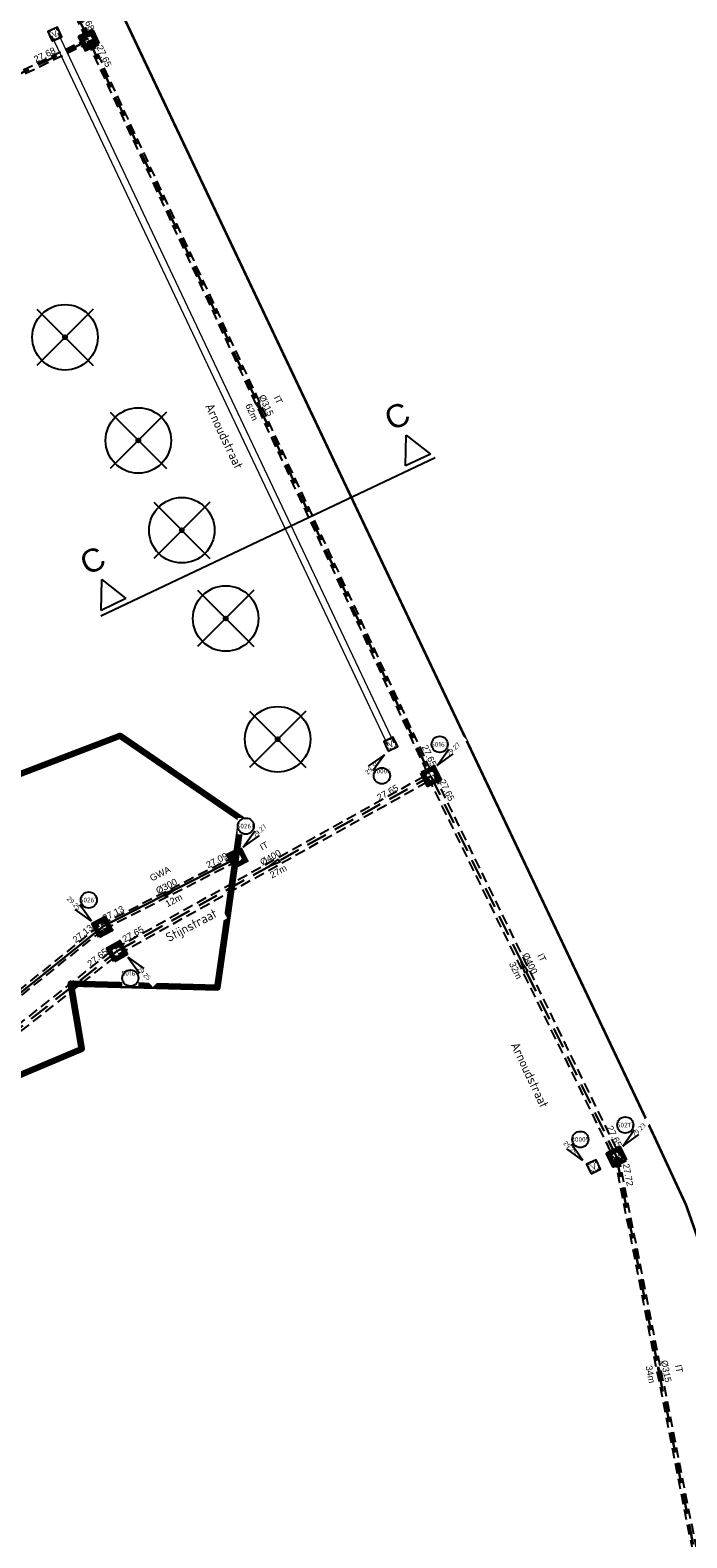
# Model space of a CAD drawing. Header units: metres. Extents: x 200112 to 202167, y 374508 to 376527.
# Tile 22 of 25: x 201382 to 201432, y 374988 to 375103. Entities that reach past the tile are written whole.
import ezdxf
from ezdxf.enums import TextEntityAlignment as Align

# ---------------------------------------------------------------- set-up
doc = ezdxf.new("R2010")
doc.units = ezdxf.units.M
doc.set_wipeout_variables(frame=1)
for name, pattern in [('HIDDEN4', [2.3813, 1.5875, -0.7938]), ('HIDDEN6', [1.1907, 0.7938, -0.3969]), ('HIDDENX2', [0.75, 0.5, -0.25]), ('XX-PROJECTGRENS', [18, 12, -3, 0, -3])]:
    doc.linetypes.add(name, pattern=pattern)
for name, color, linetype, lineweight, true_color in [('000-conflicten bomen', 1, 'Continuous', 200, 0xff0000), ('025___BS_GEMENGD', 20, 'Continuous', 30, 0xff3f00), ('V-WE-GR-BOOM-S', 80, 'Continuous', 25, 0x3fff00)]:
    doc.layers.add(name, color=color, linetype=linetype, lineweight=lineweight, true_color=true_color)
for name, color, linetype in [('000___OP_DWARSPROFIEL', 3, 'Continuous'), ('025___BS_STROOMRICHTING', 252, 'Continuous'), ('025___BS_STROOMRICHTING IT', 252, 'Continuous'), ('025___BS_TEKST_BOBIT', 84, 'Continuous'), ('025___BS_TEKST_DIAMETERIT', 84, 'Continuous'), ('025___BS_TEKST_LENGTE', 250, 'Continuous'), ('025___BS_VISUEEL RUIMTEBESLAG', 251, 'HIDDEN6'), ('Wipeout', 10, 'Continuous')]:
    doc.layers.add(name, color=color, linetype=linetype)
for name, color, linetype, lineweight in [('025___BS_IT', 84, 'HIDDEN4', 30), ('B-WE-RI-GWA_TRANSPORTLEIDING_BETON_400-G', 30, 'RI-GWA_BETON400', 18), ('B-WE-RI-VWA_PUTNUMMER-S', 20, 'Continuous', 25), ('B-WE-RI-VWA_RIOOLPUT_VALPUT-S', 253, 'Continuous', 25), ('N-WE-RI-ITR_PUTNUMMER-S', 84, 'Continuous', 25), ('N-WE-RI-ITR_RIOOLPUT-S', 84, 'Continuous', 25), ('N-WE-RI-PUT-G', 7, 'Continuous', 35), ('N-WE-RI-PUT-GD', 7, 'Continuous', 50), ('N-WE-RI-VWA_PUTNUMMER-S', 20, 'Continuous', 25), ('N-WE-RI-VWA_RIOOLPUT-S', 20, 'Continuous', 25), ('X-XX-AL-T35', 50, 'Continuous', 35)]:
    doc.layers.add(name, color=color, linetype=linetype, lineweight=lineweight)
doc.layers.add('025___BS_TEKST_BOBGWA', color=20, linetype='Continuous', true_color=0xff3f00)
doc.layers.add('025___BS_TEKST_DIAMETERGWA', color=20, linetype='Continuous', true_color=0xff3f00)
doc.layers.add('025___BS_TEKST_STRENGNUMMER', color=50, linetype='Continuous', plot=False)
doc.layers.add('N-WE-KG-GRENS_PROJECT-G', color=7, linetype='XX-PROJECTGRENS', lineweight=35, transparency=0.45)
doc.styles.add('NLCS-ISO', font='NLCS-ISO.ttf')
doc.styles.add('NLCS-ISO-M200-T35', font='NLCS-ISO.ttf', dxfattribs={"height": 0.7})
doc.styles.get("Standard").update_dxf_attribs({"font": 'arial.ttf'})
doc.linetypes.add('RI-GWA_BETON400', pattern='A,7,-2.5,["Beton 400",Standard,S=1,R=0,X=-0.5,Y=-0.5],-7.5', length=17)

# ---------------------------------------------------------------- blocks, each defined once
blk = doc.blocks.new('put800x800')
at = {"layer": 'N-WE-RI-PUT-GD'}
for points in [[(-0.55, -0.55), (0.55, -0.55), (0.55, 0.55), (-0.55, 0.55)], [(-0.4, -0.4), (0.4, -0.4), (0.4, 0.4), (-0.4, 0.4)]]:
    blk.add_lwpolyline(points, close=True, dxfattribs=at)
blk = doc.blocks.new('*U85')
at = {"flags": 128}
blk.add_lwpolyline([(0, 0), (6.53, -32.94)], dxfattribs=at)
at = {"layer": '025___BS_STROOMRICHTING IT'}
blk.add_lwpolyline([(3.18, -16.04), (3.47, -16.88), (3.23, -16.92)], close=True, dxfattribs=at)
at = {"layer": '025___BS_VISUEEL RUIMTEBESLAG', "flags": 128}
for points in [[(0.15, 0.03), (6.69, -32.91)], [(-0.15, -0.03), (6.38, -32.97)]]:
    blk.add_lwpolyline(points, dxfattribs=at)
at = {"layer": '025___BS_TEKST_BOBIT'}
blk.add_attdef('B1', (0.47, -0.56), '', height=0.5, rotation=281.2195, dxfattribs=at)
blk.add_attdef('B2', text='', height=0.5, rotation=281.2195, dxfattribs=at).set_placement((6.63, -31.99), align=Align.RIGHT)
at = {"layer": '025___BS_TEKST_DIAMETERIT'}
blk.add_attdef('D', text='', height=0.5, rotation=281.2195, dxfattribs=at).set_placement((3.41, -16.44), align=Align.BOTTOM_CENTER)
at = {"layer": '025___BS_TEKST_LENGTE'}
blk.add_attdef('LEN', text='', height=0.5, rotation=281.2195, dxfattribs=at).set_placement((2.84, -16.55), align=Align.TOP_CENTER)
at = {"layer": '025___BS_TEKST_STRENGNUMMER'}
blk.add_attdef('STR', text='', height=0.5, rotation=281.2195, dxfattribs=at).set_placement((4.54, -16.22), align=Align.CENTER)
blk = doc.blocks.new('*U88')
at = {"flags": 128}
blk.add_lwpolyline([(0, 0), (26.11, -56.18)], dxfattribs=at)
at = {"layer": '025___BS_STROOMRICHTING IT'}
blk.add_lwpolyline([(13.24, -28.49), (12.98, -27.64), (12.76, -27.74)], close=True, dxfattribs=at)
at = {"layer": '025___BS_VISUEEL RUIMTEBESLAG', "flags": 128}
for points in [[(0.14, 0.07), (26.25, -56.11)], [(-0.14, -0.07), (25.97, -56.24)]]:
    blk.add_lwpolyline(points, dxfattribs=at)
at = {"layer": '025___BS_TEKST_BOBIT'}
blk.add_attdef('B1', (0.56, -0.52), '', height=0.5, rotation=294.9281, dxfattribs=at)
blk.add_attdef('B2', text='', height=0.5, rotation=294.9281, dxfattribs=at).set_placement((26.12, -55.51), align=Align.RIGHT)
at = {"layer": '025___BS_TEKST_DIAMETERIT'}
blk.add_attdef('D', text='', height=0.5, rotation=294.9281, dxfattribs=at).set_placement((13.18, -28.03), align=Align.BOTTOM_CENTER)
at = {"layer": '025___BS_TEKST_LENGTE'}
blk.add_attdef('LEN', text='', height=0.5, rotation=294.9281, dxfattribs=at).set_placement((12.66, -28.27), align=Align.TOP_CENTER)
at = {"layer": '025___BS_TEKST_STRENGNUMMER'}
blk.add_attdef('STR', text='', height=0.5, rotation=294.9281, dxfattribs=at).set_placement((14.23, -27.54), align=Align.CENTER)
blk = doc.blocks.new('*U89')
at = {"flags": 128}
blk.add_lwpolyline([(0, 0), (13.09, -29.57)], dxfattribs=at)
at = {"layer": '025___BS_STROOMRICHTING IT'}
blk.add_lwpolyline([(6.37, -14.39), (6.84, -15.14), (6.61, -15.24)], close=True, dxfattribs=at)
at = {"layer": '025___BS_VISUEEL RUIMTEBESLAG', "flags": 128}
for points in [[(0.23, 0.1), (13.32, -29.47)], [(-0.23, -0.1), (12.86, -29.67)]]:
    blk.add_lwpolyline(points, dxfattribs=at)
at = {"layer": '025___BS_TEKST_BOBIT'}
blk.add_attdef('B1', (0.6, -0.42), '', height=0.5, rotation=293.8742, dxfattribs=at)
blk.add_attdef('B2', text='', height=0.5, rotation=293.8742, dxfattribs=at).set_placement((13.11, -28.91), align=Align.RIGHT)
at = {"layer": '025___BS_TEKST_DIAMETERIT'}
blk.add_attdef('D', text='', height=0.5, rotation=293.8742, dxfattribs=at).set_placement((6.67, -14.73), align=Align.BOTTOM_CENTER)
at = {"layer": '025___BS_TEKST_LENGTE'}
blk.add_attdef('LEN', text='', height=0.5, rotation=293.8742, dxfattribs=at).set_placement((6.15, -14.96), align=Align.TOP_CENTER)
at = {"layer": '025___BS_TEKST_STRENGNUMMER'}
blk.add_attdef('STR', text='', height=0.5, rotation=293.8742, dxfattribs=at).set_placement((7.73, -14.26), align=Align.CENTER)
blk = doc.blocks.new('*U132')
at = {"flags": 128}
blk.add_lwpolyline([(0, 0), (31.71, 15.43)], dxfattribs=at)
at = {"layer": '025___BS_STROOMRICHTING IT'}
blk.add_lwpolyline([(15.46, 7.52), (16.19, 8.02), (16.3, 7.79)], close=True, dxfattribs=at)
at = {"layer": '025___BS_VISUEEL RUIMTEBESLAG', "flags": 128}
for points in [[(-0.07, 0.14), (31.64, 15.57)], [(0.07, -0.14), (31.78, 15.29)]]:
    blk.add_lwpolyline(points, dxfattribs=at)
at = {"layer": '025___BS_TEKST_BOBIT'}
blk.add_attdef('B2', text='', height=0.5, rotation=25.9465, dxfattribs=at).set_placement((29.23, 14.48), align=Align.RIGHT)
blk.add_attdef('B1', (0.41, 0.53), '', height=0.5, rotation=25.9465, dxfattribs=at)
at = {"layer": '025___BS_TEKST_DIAMETERIT'}
blk.add_attdef('D', text='', height=0.5, rotation=25.9465, dxfattribs=at).set_placement((15.79, 7.84), align=Align.BOTTOM_CENTER)
at = {"layer": '025___BS_TEKST_LENGTE'}
blk.add_attdef('LEN', text='', height=0.5, rotation=25.9465, dxfattribs=at).set_placement((16.04, 7.33), align=Align.TOP_CENTER)
at = {"layer": '025___BS_TEKST_STRENGNUMMER'}
blk.add_attdef('STR', text='', height=0.5, rotation=25.9465, dxfattribs=at).set_placement((15.29, 8.88), align=Align.CENTER)
blk = doc.blocks.new('*U133')
at = {"flags": 128}
blk.add_lwpolyline([(0, 0), (14.97, -32.24)], dxfattribs=at)
at = {"layer": '025___BS_STROOMRICHTING IT'}
blk.add_lwpolyline([(7.67, -16.51), (7.42, -15.67), (7.19, -15.77)], close=True, dxfattribs=at)
at = {"layer": '025___BS_VISUEEL RUIMTEBESLAG', "flags": 128}
for points in [[(0.14, 0.07), (15.11, -32.17)], [(-0.14, -0.07), (14.83, -32.3)]]:
    blk.add_lwpolyline(points, dxfattribs=at)
at = {"layer": '025___BS_TEKST_BOBIT'}
blk.add_attdef('B1', (0.41, -0.19), '', height=0.5, rotation=294.9126, dxfattribs=at)
blk.add_attdef('B2', text='', height=0.5, rotation=294.9126, dxfattribs=at).set_placement((14.98, -31.57), align=Align.RIGHT)
at = {"layer": '025___BS_TEKST_DIAMETERIT'}
blk.add_attdef('D', text='', height=0.5, rotation=294.9126, dxfattribs=at).set_placement((7.61, -16.06), align=Align.BOTTOM_CENTER)
at = {"layer": '025___BS_TEKST_LENGTE'}
blk.add_attdef('LEN', text='', height=0.5, rotation=294.9126, dxfattribs=at).set_placement((7.09, -16.3), align=Align.TOP_CENTER)
at = {"layer": '025___BS_TEKST_STRENGNUMMER'}
blk.add_attdef('STR', text='', height=0.5, rotation=294.9126, dxfattribs=at).set_placement((8.66, -15.57), align=Align.CENTER)
blk = doc.blocks.new('*U137')
at = {"flags": 128}
blk.add_lwpolyline([(0, 0), (27.12, 21.4)], dxfattribs=at)
at = {"layer": '025___BS_STROOMRICHTING IT'}
blk.add_lwpolyline([(13.22, 10.43), (13.82, 11.07), (13.98, 10.87)], close=True, dxfattribs=at)
at = {"layer": '025___BS_VISUEEL RUIMTEBESLAG', "flags": 128}
for points in [[(-0.16, 0.2), (26.96, 21.6)], [(0.16, -0.2), (27.28, 21.2)]]:
    blk.add_lwpolyline(points, dxfattribs=at)
at = {"layer": '025___BS_TEKST_BOBIT'}
blk.add_attdef('B2', text='', height=0.5, rotation=38.2837, dxfattribs=at).set_placement((26.47, 21.26), align=Align.RIGHT)
blk.add_attdef('B1', (0.09, 0.44), '', height=0.5, rotation=38.2837, dxfattribs=at)
at = {"layer": '025___BS_TEKST_DIAMETERIT'}
blk.add_attdef('D', text='', height=0.5, rotation=38.2837, dxfattribs=at).set_placement((13.47, 10.81), align=Align.BOTTOM_CENTER)
at = {"layer": '025___BS_TEKST_LENGTE'}
blk.add_attdef('LEN', text='', height=0.5, rotation=38.2837, dxfattribs=at).set_placement((13.83, 10.36), align=Align.TOP_CENTER)
at = {"layer": '025___BS_TEKST_STRENGNUMMER'}
blk.add_attdef('STR', text='', height=0.5, rotation=38.2837, dxfattribs=at).set_placement((12.76, 11.72), align=Align.CENTER)
blk = doc.blocks.new('*U138')
at = {"flags": 128}
blk.add_lwpolyline([(0, 0), (23.97, 13.37)], dxfattribs=at)
at = {"layer": '025___BS_STROOMRICHTING IT'}
blk.add_lwpolyline([(11.6, 6.47), (12.3, 7.01), (12.43, 6.79)], close=True, dxfattribs=at)
at = {"layer": '025___BS_VISUEEL RUIMTEBESLAG', "flags": 128}
for points in [[(-0.12, 0.22), (23.84, 13.59)], [(0.12, -0.22), (24.09, 13.15)]]:
    blk.add_lwpolyline(points, dxfattribs=at)
at = {"layer": '025___BS_TEKST_BOBIT'}
blk.add_attdef('B2', text='', height=0.5, rotation=29.1524, dxfattribs=at).set_placement((21.55, 12.32), align=Align.RIGHT)
blk.add_attdef('B1', (0.58, 0.66), '', height=0.5, rotation=29.1524, dxfattribs=at)
at = {"layer": '025___BS_TEKST_DIAMETERIT'}
blk.add_attdef('D', text='', height=0.5, rotation=29.1524, dxfattribs=at).set_placement((11.91, 6.81), align=Align.BOTTOM_CENTER)
at = {"layer": '025___BS_TEKST_LENGTE'}
blk.add_attdef('LEN', text='', height=0.5, rotation=29.1524, dxfattribs=at).set_placement((12.19, 6.31), align=Align.TOP_CENTER)
at = {"layer": '025___BS_TEKST_STRENGNUMMER'}
blk.add_attdef('STR', text='', height=0.5, rotation=29.1524, dxfattribs=at).set_placement((11.35, 7.82), align=Align.CENTER)
blk = doc.blocks.new('*U30')
at = {"flags": 128}
blk.add_lwpolyline([(0, 0), (35.42, -0.1)], dxfattribs=at)
at = {"layer": '025___BS_STROOMRICHTING', "color": 5}
blk.add_lwpolyline([(18.15, -0.05), (17.28, 0.08), (17.27, -0.17)], close=True, dxfattribs=at)
blk.add_solid([(17.28, 0.08), (18.15, -0.05), (17.28, 0.08), (17.27, -0.17)], dxfattribs=at)
at = {"layer": '025___BS_VISUEEL RUIMTEBESLAG', "flags": 128}
for points in [[(0, 0.2), (35.43, 0.1)], [(0, -0.2), (35.42, -0.31)]]:
    blk.add_lwpolyline(points, dxfattribs=at)
at = {"layer": '025___BS_TEKST_BOBGWA'}
blk.add_attdef('B1', (0.85, 0.42), '', height=0.5, rotation=359.837, dxfattribs=at)
blk.add_attdef('B2', text='', height=0.5, rotation=359.837, dxfattribs=at).set_placement((34.83, 0.19), align=Align.RIGHT)
at = {"layer": '025___BS_TEKST_DIAMETERGWA'}
blk.add_attdef('D', text='', height=0.5, rotation=359.837, dxfattribs=at).set_placement((17.71, 0.09), align=Align.BOTTOM_CENTER)
at = {"layer": '025___BS_TEKST_LENGTE'}
blk.add_attdef('LEN', text='', height=0.5, rotation=359.837, dxfattribs=at).set_placement((17.71, -0.48), align=Align.TOP_CENTER)
at = {"layer": '025___BS_TEKST_STRENGNUMMER'}
blk.add_attdef('STR', text='', height=0.5, rotation=359.837, dxfattribs=at).set_placement((17.72, 1.31), align=Align.CENTER)
blk = doc.blocks.new('*U31')
at = {"flags": 128}
blk.add_lwpolyline([(0, 0), (11.59, 0)], dxfattribs=at)
at = {"layer": '025___BS_STROOMRICHTING', "color": 5}
blk.add_lwpolyline([(6.23, 0), (5.36, 0.12), (5.36, -0.13)], close=True, dxfattribs=at)
blk.add_solid([(5.36, 0.12), (6.23, 0), (5.36, 0.12), (5.36, -0.13)], dxfattribs=at)
at = {"layer": '025___BS_VISUEEL RUIMTEBESLAG', "flags": 128}
for points in [[(0, 0.2), (11.59, 0.2)], [(0, -0.21), (11.59, -0.21)]]:
    blk.add_lwpolyline(points, dxfattribs=at)
at = {"layer": '025___BS_TEKST_BOBGWA'}
blk.add_attdef('B1', (0.35, 0.29), '', height=0.5, rotation=360, dxfattribs=at)
blk.add_attdef('B2', text='', height=0.5, rotation=360, dxfattribs=at).set_placement((10.99, 0.29), align=Align.RIGHT)
at = {"layer": '025___BS_TEKST_DIAMETERGWA'}
blk.add_attdef('D', text='', height=0.5, rotation=360, dxfattribs=at).set_placement((5.79, 0.14), align=Align.BOTTOM_CENTER)
at = {"layer": '025___BS_TEKST_LENGTE'}
blk.add_attdef('LEN', text='', height=0.5, rotation=360, dxfattribs=at).set_placement((5.79, -0.43), align=Align.TOP_CENTER)
at = {"layer": '025___BS_TEKST_STRENGNUMMER'}
blk.add_attdef('STR', text='', height=0.5, rotation=360, dxfattribs=at).set_placement((5.79, 1.36), align=Align.CENTER)
blk = doc.blocks.new('SRI-PUT_INSPECTIE-SO')
at = {"lineweight": -3, "flags": 128}
blk.add_lwpolyline([(-2, -2), (2, -2), (2, 2), (-2, 2)], close=True, dxfattribs=at)
at = {"lineweight": -3, "ltscale": 1.5}
blk.add_circle((0, 0), 2, dxfattribs=at)
at = {"ltscale": 0.1, "style": 'NLCS-ISO'}
blk.add_text('I', height=2.5, dxfattribs=at).set_placement((0, -0.01), align=Align.MIDDLE_CENTER)
blk = doc.blocks.new('*U180')
blk.add_wipeout([(1.41, 1.41), (5.83, 7.6), (11.01, 12.83), (12.78, 11.04), (7.6, 5.83)]).dxf.layer = 'Wipeout'
blk.add_wipeout([(-0.68, 6.35), (5.5, 6.35), (5.5, 12.54), (-0.68, 12.54)]).dxf.layer = 'Wipeout'
for q in [(5.83, 7.6), (7.6, 5.83)]:
    blk.add_line((1.41, 1.41), q)
blk.add_circle((2.41, 9.45), 3.09)
at = {"ltscale": 0.1, "style": 'NLCS-ISO'}
blk.add_attdef('PUTHGT', text='', height=1.8, rotation=45, dxfattribs=at).set_placement((5.39, 5.43), align=Align.MIDDLE_LEFT)
blk.add_attdef('PUTNR', text='', height=1.8, dxfattribs=at).set_placement((2.41, 9.45), align=Align.MIDDLE_CENTER)
blk = doc.blocks.new('*U169')
blk.add_wipeout([(1.41, -1.41), (5.83, -7.6), (11.01, -12.83), (12.78, -11.04), (7.6, -5.83)]).dxf.layer = 'Wipeout'
blk.add_wipeout([(-0.68, -6.35), (5.5, -6.35), (5.5, -12.54), (-0.68, -12.54)]).dxf.layer = 'Wipeout'
for q in [(5.83, -7.6), (7.6, -5.83)]:
    blk.add_line((1.41, -1.41), q)
blk.add_circle((2.41, -9.45), 3.09)
at = {"ltscale": 0.1, "style": 'NLCS-ISO'}
blk.add_attdef('PUTHGT', text='', height=1.8, rotation=315, dxfattribs=at).set_placement((5.39, -5.43), align=Align.MIDDLE_LEFT)
blk.add_attdef('PUTNR', text='', height=1.8, dxfattribs=at).set_placement((2.41, -7.65), align=Align.MIDDLE_CENTER)
blk = doc.blocks.new('*U170')
blk.add_wipeout([(-1.41, 1.41), (-5.83, 7.6), (-11.01, 12.83), (-12.78, 11.04), (-7.6, 5.83)]).dxf.layer = 'Wipeout'
blk.add_wipeout([(0.68, 6.35), (-5.5, 6.35), (-5.5, 12.54), (0.68, 12.54)]).dxf.layer = 'Wipeout'
for q in [(-7.6, 5.83), (-5.83, 7.6)]:
    blk.add_line((-1.41, 1.41), q)
blk.add_circle((-2.41, 9.45), 3.09)
at = {"ltscale": 0.1, "style": 'NLCS-ISO'}
blk.add_attdef('PUTHGT', text='', height=1.8, rotation=315, dxfattribs=at).set_placement((-8.44, 8.48), align=Align.MIDDLE_LEFT)
blk.add_attdef('PUTNR', text='', height=1.8, dxfattribs=at).set_placement((-2.41, 9.45), align=Align.MIDDLE_CENTER)
blk = doc.blocks.new('SRI-PUT_VALPUT-SO')
at = {"lineweight": -3, "flags": 128}
blk.add_lwpolyline([(-2, -2), (2, -2), (2, 2), (-2, 2)], close=True, dxfattribs=at)
at = {"linetype": 'HIDDENX2', "lineweight": -3, "ltscale": 0.25}
blk.add_circle((0, 0), 2, dxfattribs=at)
at = {"ltscale": 0.1, "style": 'NLCS-ISO'}
blk.add_text('V', height=2.5, dxfattribs=at).set_placement((0, -0.01), align=Align.MIDDLE_CENTER)
blk = doc.blocks.new('*U167')
blk.add_wipeout([(-1.41, -1.41), (-5.83, -7.6), (-11.01, -12.83), (-12.78, -11.04), (-7.6, -5.83)]).dxf.layer = 'Wipeout'
blk.add_wipeout([(0.68, -6.35), (-5.5, -6.35), (-5.5, -12.54), (0.68, -12.54)]).dxf.layer = 'Wipeout'
for q in [(-7.6, -5.83), (-5.83, -7.6)]:
    blk.add_line((-1.41, -1.41), q)
blk.add_circle((-2.41, -9.45), 3.09)
at = {"ltscale": 0.1, "style": 'NLCS-ISO'}
blk.add_attdef('PUTHGT', text='', height=1.8, rotation=45, dxfattribs=at).set_placement((-8.44, -8.48), align=Align.MIDDLE_LEFT)
blk.add_attdef('PUTNR', text='', height=1.8, dxfattribs=at).set_placement((-2.41, -7.65), align=Align.MIDDLE_CENTER)
blk = doc.blocks.new('*U201')
for p, q in [((-13.03, 0.4), (-11.98, 2.5)), ((-11.98, 2.5), (-10.93, 0.4)), ((12.7, 0.4), (13.75, 2.5)), ((13.75, 2.5), (14.8, 0.4)), ((15, 0), (-13.23, 0)), ((-10.93, 0.4), (-13.03, 0.4)), ((14.8, 0.4), (12.7, 0.4))]:
    blk.add_line(p, q)
for tag, p in [('A500', (-11.98, 3.25)), ('B500', (13.75, 3.25))]:
    blk.add_attdef(tag, text='', height=1.75, rotation=0).set_placement(p, align=Align.CENTER)
blk = doc.blocks.new('V-SGR-BOOM_01')
at = {"ltscale": 0.1}
h = blk.add_hatch(color=256, dxfattribs=at)
edge = h.paths.add_edge_path()
edge.add_arc((0, 0), 0.15, 0, 360)
at = {"lineweight": -3}
for p, q in [((-2.15, 2.15), (2.15, -2.15)), ((2.15, 2.15), (-2.15, -2.15))]:
    blk.add_line(p, q, dxfattribs=at)
for radius in [2.5, 0.045]:
    blk.add_circle((0, 0), radius)
at = {"ltscale": 0.1}
blk.add_circle((0, 0), 0.15, dxfattribs=at)

msp = doc.modelspace()

# ---------------------------------------------------------------- linework, layer by layer
at = {"layer": '000-conflicten bomen'}
msp.add_lwpolyline([(201357.25, 375028.55), (201351.45, 375029.5), (201346.8, 375029.29), (201347.07, 375023.53), (201351.21, 375022.45), (201359.27, 375005.48), (201372.7, 375020.13), (201385.92, 375025.71), (201385.08, 375030.7), (201396.29, 375030.4), (201398.11, 375043.24), (201388.86, 375049.6), (201377.45, 375045.26), (201377.93, 375043.37), (201366.16, 375039.62), (201364.26, 375031.52)], close=True, dxfattribs=at)
at = {"layer": 'B-WE-RI-GWA_TRANSPORTLEIDING_BETON_400-G'}
msp.add_lwpolyline([(201384.09, 375103.28), (201409.75, 375049.08)], dxfattribs=at)
at = {"layer": 'B-WE-RI-GWA_TRANSPORTLEIDING_BETON_400-G', "elevation": 29.18}
msp.add_lwpolyline([(201383.62, 375103.06), (201409.28, 375048.86)], dxfattribs=at)
at = {"layer": 'N-WE-KG-GRENS_PROJECT-G', "const_width": 0.2}
msp.add_lwpolyline([(201372.89, 375138.71), (201429.61, 375019.07, -0.119763), (201436.56, 374991.11, 0.093067)], format="xyb", dxfattribs=at)

# ---------------------------------------------------------------- block references
at = {"layer": '000___OP_DWARSPROFIEL', "rotation": 25.36819958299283}
msp.add_blockref('*U201', (201399.34, 375064.4), dxfattribs=at).add_auto_attribs({'A500': 'C', 'B500': 'C'})
at = {"layer": '025___BS_GEMENGD'}
for name, p, rotation, values in [('*U31', (201387.48, 375035.01), 27.10795029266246, {'STR': 'GWA', 'B1': '27.13', 'B2': '27.09', 'D': '%%C300', 'LEN': '12m'}), ('*U30', (201359.85, 375012.83), 38.91987495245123, {'STR': 'GWA', 'B1': '27.21', 'B2': '27.13', 'D': '%%C300', 'LEN': '35m'})]:
    msp.add_blockref(name, p, dxfattribs=dict(at, rotation=rotation)).add_auto_attribs(values)
at = {"layer": '025___BS_IT'}
for name, p, values in [('*U133', (201371.49, 375134.94), {'STR': 'IT', 'B1': '27.68', 'B2': '27.68', 'D': '%%C315', 'LEN': '36m'}), ('*U132', (201354.75, 375087.27), {'STR': 'IT', 'B1': '27.68', 'B2': '27.68', 'D': '%%C315', 'LEN': '35m'}), ('*U88', (201386.47, 375102.7), {'STR': 'IT', 'B1': '27.65', 'B2': '27.65', 'D': '%%C315', 'LEN': '62m'}), ('*U138', (201388.61, 375033.16), {'STR': 'IT', 'B1': '27.65', 'B2': '27.65', 'D': '%%C400', 'LEN': '27m'}), ('*U137', (201361.49, 375011.76), {'STR': 'IT', 'B1': '27.65', 'B2': '27.65', 'D': '%%C400', 'LEN': '35m'}), ('*U85', (201426.75, 375017.46), {'STR': 'IT', 'B1': '27.72', 'B2': '27.72', 'D': '%%C315', 'LEN': '34m'})]:
    msp.add_blockref(name, p, dxfattribs=at).add_auto_attribs(values)
at = {"layer": '025___BS_IT', "rotation": 2.120657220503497}
msp.add_blockref('*U89', (201412.58, 375046.53), dxfattribs=at).add_auto_attribs({'STR': 'IT', 'B1': '27.65', 'B2': '27.65', 'D': '%%C400', 'LEN': '32m'})
at = {"layer": 'B-WE-RI-VWA_RIOOLPUT_VALPUT-S', "xscale": 0.2, "yscale": 0.2, "zscale": 0.2}
for p, rotation in [((201383.86, 375103.17, 29.26), 23.5181671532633), ((201409.51, 375048.97, 29.18), 25.29260843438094), ((201425, 375016.71, 29.39), 25.64787622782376)]:
    msp.add_blockref('SRI-PUT_VALPUT-SO', p, dxfattribs=dict(at, rotation=rotation))
at = {"layer": 'N-WE-RI-ITR_RIOOLPUT-S', "xscale": 0.2, "yscale": 0.2, "zscale": 0.2}
for p, rotation in [((201386.47, 375102.7), 204.9107787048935), ((201412.58, 375046.53), 205.9948209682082), ((201388.61, 375033.16), 29.15241836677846), ((201426.75, 375017.46), 115.9948209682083)]:
    msp.add_blockref('SRI-PUT_INSPECTIE-SO', p, dxfattribs=dict(at, rotation=rotation))
at = {"layer": 'N-WE-RI-PUT-G'}
for p, rotation in [((201386.46, 375102.7), 114.9107787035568), ((201412.58, 375046.53), 295.9948209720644), ((201397.79, 375040.29), 207.1079502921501), ((201387.48, 375035.01), 27.10795029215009), ((201388.61, 375033.16), 29.15241837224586), ((201426.75, 375017.46), 115.9948209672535)]:
    msp.add_blockref('put800x800', p, dxfattribs=dict(at, rotation=rotation))
at = {"layer": 'N-WE-RI-VWA_RIOOLPUT-S', "xscale": 0.2, "yscale": 0.2, "zscale": 0.2}
for p, rotation in [((201397.79, 375040.29), 27.10795029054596), ((201387.48, 375035.01), 27.1079502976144)]:
    msp.add_blockref('SRI-PUT_INSPECTIE-SO', p, dxfattribs=dict(at, rotation=rotation))
at = {"layer": 'V-WE-GR-BOOM-S'}
for p in [(201384.64, 375080.03, 29.39), (201390.24, 375072.15, 29.28), (201393.56, 375065.3, 29.37), (201396.91, 375058.56, 29.52), (201400.88, 375049.34, 29.49)]:
    msp.add_blockref('V-SGR-BOOM_01', p, dxfattribs=at)

# ---------------------------------------------------------------- next in the draw order: block references
at = {"layer": 'B-WE-RI-VWA_PUTNUMMER-S', "xscale": 0.2, "yscale": 0.2, "zscale": 0.2}
for name, p, values in [('*U167', (201409.32, 375048.44, 29.18), {'PUTNR': '30006', 'PUTHGT': '29.34'}), ('*U170', (201424.47, 375016.9, 29.39), {'PUTNR': '30005', 'PUTHGT': '29.25'})]:
    msp.add_blockref(name, p, dxfattribs=at).add_auto_attribs(values)
at = {"layer": 'N-WE-RI-ITR_PUTNUMMER-S', "xscale": 0.2, "yscale": 0.2, "zscale": 0.2}
for name, p, values in [('*U180', (201412.77, 375047.06), {'PUTNR': '50163', 'PUTHGT': '29.27'}), ('*U169', (201389.15, 375033), {'PUTNR': '50164', 'PUTHGT': '29.25'}), ('*U180', (201426.94, 375018), {'PUTNR': '50217', 'PUTHGT': '29.23'})]:
    msp.add_blockref(name, p, dxfattribs=at).add_auto_attribs(values)
at = {"layer": 'N-WE-RI-VWA_PUTNUMMER-S', "xscale": 0.2, "yscale": 0.2, "zscale": 0.2}
msp.add_blockref('*U180', (201397.97, 375040.82), dxfattribs=at).add_auto_attribs({'PUTNR': '50268', 'PUTHGT': '29.27'})
at = {"layer": 'N-WE-RI-VWA_PUTNUMMER-S'}
ref = msp.add_blockref('*U170', (201386.94, 375035.18), dxfattribs=dict(at, xscale=0.2, yscale=0.2, zscale=0.2))
ref.add_attrib('PUTNR', '50267', dxfattribs={"layer": '0', "ltscale": 0.1, "height": 0.36, "style": 'NLCS-ISO'}).set_placement((201386.46, 375037.07), align=Align.MIDDLE_CENTER)
ref.add_attrib('PUTHGT', '29.25', dxfattribs={"layer": '0', "ltscale": 0.1, "height": 0.36, "rotation": 315, "style": 'NLCS-ISO'}).set_placement((201384.87, 375037.26), align=Align.MIDDLE_LEFT)

# ---------------------------------------------------------------- next in the draw order: wipeouts: each hides what was drawn before it
for points in [[(201395.02, 375074.83), (201397.64, 375069.34), (201398.71, 375069.85), (201396.09, 375075.35)], [(201392.62, 375033.36), (201397.02, 375035.67), (201396.37, 375036.91), (201391.97, 375034.6)], [(201418.36, 375026.07), (201420.97, 375020.57), (201422.04, 375021.08), (201419.43, 375026.58)]]:
    msp.add_wipeout(points).dxf.layer = 'X-XX-AL-T35'

# ---------------------------------------------------------------- next in the draw order: texts
at = {"layer": 'X-XX-AL-T35', "style": 'NLCS-ISO-M200-T35'}
for s, rotation, p in [('Arnoudstraat', 295.5, (201395.31, 375074.78)), ('Stijnstraat', 27.7866, (201392.57, 375033.84)), ('Arnoudstraat', 295.4025, (201418.65, 375026.01))]:
    msp.add_text(s, height=0.7, rotation=rotation, dxfattribs=at).set_placement(p)

doc.saveas('drawing.dxf')
